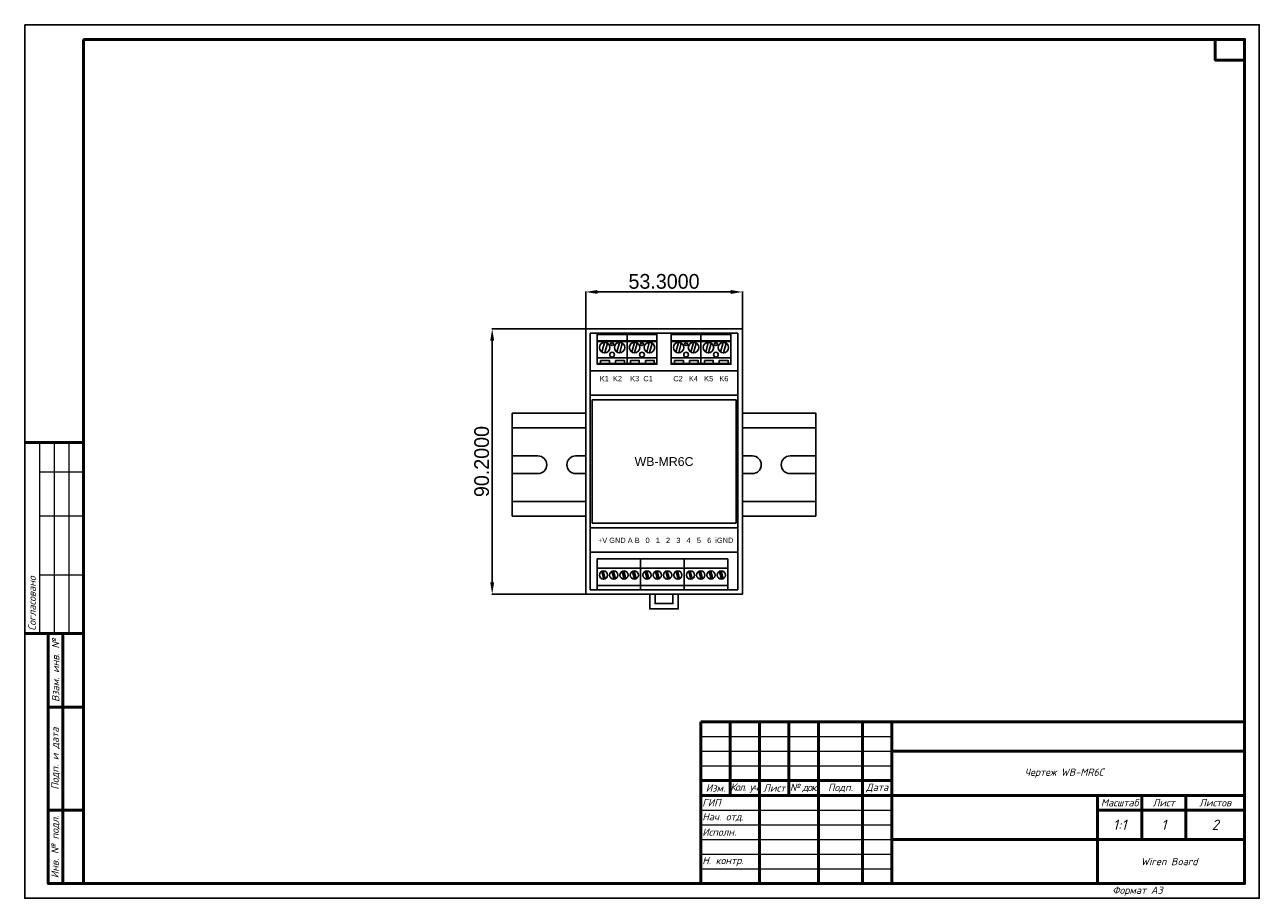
# Model space of a CAD drawing. Header units: millimetres. Extents: x 0 to 860, y 0 to 297.
# Tile 1 of 2: x 0 to 420, y 0 to 297. Entities that reach past the tile are written whole.
import ezdxf
from ezdxf.enums import TextEntityAlignment as Align

# ---------------------------------------------------------------- set-up
doc = ezdxf.new("R2010")
doc.units = ezdxf.units.MM
for name, color, linetype in [('DeviceName', 30, 'Continuous'), ('Layer 1', 71, 'Continuous'), ('Винты', 8, 'Continuous'), ('Клеммники', 125, 'Continuous'), ('Компоненты', 2, 'Continuous')]:
    doc.layers.add(name, color=color, linetype=linetype)
doc.layers.add('DIN-рейка', color=143, linetype='Continuous', plot=False)
doc.layers.add('Размеры', color=253, linetype='Continuous', plot=False)
doc.layers.add('Формат - толстая линия', color=7, linetype='Continuous', lineweight=50)
doc.layers.add('Формат - тонкая линия', color=7, linetype='Continuous', lineweight=20)
doc.styles.add('2.5', font='isocpeui.ttf', dxfattribs={"height": 2.5})
doc.styles.add('3.5', font='isocpeui.ttf', dxfattribs={"height": 3.5})
doc.styles.get("Standard").update_dxf_attribs({"font": 'arial.ttf'})
doc.styles.add('Подписи к клеммникам', font='arial.ttf', dxfattribs={"height": 1.8})
doc.styles.add('размеры', font='g12f13.shx', dxfattribs={"height": 5, "bigfont": '@extfont2.shx'})
doc.dimstyles.new('wb', dxfattribs={"dimtxt": 5, "dimasz": 4, "dimexe": 0.18, "dimexo": 0.0625, "dimgap": 1, "dimtad": 1, "dimdec": 4, "dimzin": 0, "dimdsep": 46, "dimtxsty": 'размеры', "dimcen": 0.09, "dimadec": 0, "dimazin": 0, "dimtfac": 1, "dimtdec": 4, "dimtofl": 0, "dimtmove": 0, "dimatfit": 3, "dimfxl": 1, "dimtolj": 1, "dimtzin": 0, "dimarcsym": 0})

# ---------------------------------------------------------------- blocks, each defined once
blk = doc.blocks.new('Штамп согласования')
at = {"color": 0, "linetype": 'ByBlock', "lineweight": -2, "ltscale": 100}
blk.add_lwpolyline([(-20, 65), (-20, 0)], dxfattribs=at)
at = {"layer": 'Формат - толстая линия', "ltscale": 100}
blk.add_lwpolyline([(-20, 65), (0, 65), (0, 0), (-20, 0)], dxfattribs=at)
at = {"layer": 'Формат - тонкая линия', "ltscale": 100}
for points in [[(-15, 65), (-15, 0)], [(-10, 65), (-10, 0)], [(-5, 65), (-5, 0)], [(-15, 55), (0, 55)], [(-15, 40), (0, 40)], [(-15, 20), (0, 20)]]:
    blk.add_lwpolyline(points, dxfattribs=at)
at = {"color": 0, "linetype": 'ByBlock', "lineweight": -2, "ltscale": 100, "insert": (-17.5, 1), "char_height": 2.5, "width": 65, "attachment_point": 4, "rotation": 90, "style": '2.5'}
blk.add_mtext('Согласовано', dxfattribs=at)
blk = doc.blocks.new('Штамп - основная надпись')
at = {"ltscale": 100}
blk.add_lwpolyline([(0, 55), (0, 0)], dxfattribs=at)
at = {"layer": 'Формат - толстая линия', "ltscale": 100}
blk.add_lwpolyline([(0, 55), (185, 55), (185, 0), (0, 0)], close=True, dxfattribs=at)
for points in [[(10, 55), (10, 30)], [(20, 55), (20, 0)], [(30, 55), (30, 30)], [(40, 55), (40, 0)], [(55, 55), (55, 0)], [(65, 55), (65, 0)], [(65, 45), (185, 45)], [(0, 35), (65, 35)], [(0, 30), (65, 30)], [(65, 30), (185, 30)], [(135, 30), (135, 0)], [(150, 30), (150, 15)], [(165, 30), (165, 15)], [(135, 25), (185, 25)], [(65, 15), (185, 15)]]:
    blk.add_lwpolyline(points, dxfattribs=at)
at = {"layer": 'Формат - тонкая линия', "ltscale": 100}
for points in [[(0, 50), (65, 50)], [(0, 45), (65, 45)], [(0, 40), (65, 40)], [(0, 25), (65, 25)], [(0, 20), (65, 20)], [(0, 15), (65, 15)], [(0, 10), (65, 10)], [(0, 5), (65, 5)]]:
    blk.add_lwpolyline(points, dxfattribs=at)
at = {"color": 0, "linetype": 'ByBlock', "lineweight": -2, "ltscale": 100, "char_height": 2.5, "style": '2.5'}
for s, insert, width, attachment_point in [('Изм.', (5, 32.5), 10, 5), ('{\\T0.75;Кол. уч.}', (15, 32.5), 10, 5), ('Лист', (25, 32.5), 10, 5), ('{\\T0.85;№ док.}', (35, 32.5), 10, 5), ('Подп.', (47.5, 32.5), 15, 5), ('Дата', (60, 32.5), 10, 5), ('ГИП', (0.5, 27.5), 20, 4), ('Масштаб', (142.5, 27.5), 15, 5), ('Лист', (157.5, 27.5), 15, 5), ('Листов', (175, 27.5), 20, 5), ('Нач. отд.', (0.5, 22.5), 20, 4), ('Исполн.', (0.5, 17.5), 20, 4), ('Н. контр.', (0.5, 7.5), 20, 4)]:
    blk.add_mtext(s, dxfattribs=dict(at, insert=insert, width=width, attachment_point=attachment_point))
blk = doc.blocks.new('*U4')
at = {"color": 0, "linetype": 'ByBlock', "lineweight": -2}
blk.add_lwpolyline([(0, 297), (420, 297), (420, 0), (0, 0)], close=True, dxfattribs=at)
at = {"layer": 'Формат - толстая линия'}
blk.add_lwpolyline([(20, 292), (415, 292), (415, 5), (20, 5)], close=True, dxfattribs=at)
at = {"layer": 'Формат - толстая линия', "ltscale": 100}
for points in [[(405, 292), (415, 292), (415, 285), (405, 285)], [(8, 90), (20, 90), (20, 5), (8, 5)]]:
    blk.add_lwpolyline(points, close=True, dxfattribs=at)
for points in [[(13, 90), (13, 5)], [(8, 65), (20, 65)], [(8, 30), (20, 30)]]:
    blk.add_lwpolyline(points, dxfattribs=at)
at = {"ltscale": 100}
for name, p in [('Штамп согласования', (20, 90)), ('Штамп - основная надпись', (230, 5))]:
    blk.add_blockref(name, p, dxfattribs=at)
at = {"color": 0, "linetype": 'ByBlock', "lineweight": -2, "ltscale": 100, "char_height": 2.5, "attachment_point": 5, "rotation": 90, "style": '2.5'}
for s, insert, width in [('Взам. инв. №', (10.5, 77.5), 25), ('Подп. и дата', (10.5, 47.5), 35), ('Инв. № подл.', (10.5, 17.5), 25)]:
    blk.add_mtext(s, dxfattribs=dict(at, insert=insert, width=width))
at = {"color": 0, "linetype": 'ByBlock', "lineweight": -2, "ltscale": 100}
for tag, height, style, p in [('№', 3.5, '3.5', (410, 288.5)), ('ДОКУМЕНТ', 3.5, '3.5', (355, 55)), ('НАИМЕНОВАНИЕ_УСТРОЙСТВА', 2.5, '2.5', (355, 42.5)), ('ВЕРСИЯ', 2.5, '2.5', (330, 27.5)), ('МАСШТАБ', 3.5, '3.5', (372.5, 25)), ('ЛИСТ', 3.5, '3.5', (387.5, 25)), ('ЛИСТОВ', 3.5, '3.5', (405, 25)), ('ИЗОБРАЖЕНИЯ_ЛИСТА', 2.5, '2.5', (330, 12.5)), ('ОРГАНИЗАЦИЯ', 2.5, '2.5', (390, 12.5))]:
    blk.add_attdef(tag, text='', height=height, dxfattribs=dict(at, style=style)).set_placement(p, align=Align.MIDDLE_CENTER)
at = {"color": 0, "linetype": 'ByBlock', "lineweight": -2, "ltscale": 100, "style": '2.5'}
for tag, p in [('ГИП', (250.2, 31.25)), ('НАЧ.ОТД.', (250.2, 26.25)), ('ИСПОЛН.', (250.2, 21.25)), ('Н.КОНТР.', (250.2, 11.25)), ('ФОРМАТ', (370, 1.5))]:
    blk.add_attdef(tag, p, '', height=2.5, dxfattribs=at)
at = {"color": 0, "linetype": 'ByBlock', "lineweight": -2, "ltscale": 100, "style": '2.5', "width": 0.8}
for tag, p in [('ДАТА_1', (290, 32.5)), ('ДАТА_2', (290, 27.5)), ('ДАТА_3', (290, 22.5)), ('ДАТА_4', (290, 12.5))]:
    blk.add_attdef(tag, text='', height=2.5, dxfattribs=at).set_placement(p, align=Align.MIDDLE_CENTER)
blk = doc.blocks.new('*D12')
at = {"layer": 'Defpoints', "color": 0, "transparency": 16777216}
for p in [(53.3, 76.25), (0, 63.7), (53.3, 63.7)]:
    blk.add_point(p, dxfattribs=at)
at = {"layer": 'Размеры', "color": 0, "lineweight": -2, "transparency": 16777216}
for p, q in [((0, 63.76), (0, 76.43)), ((4, 76.25), (49.3, 76.25)), ((53.3, 63.76), (53.3, 76.43))]:
    blk.add_line(p, q, dxfattribs=at)
at = {"layer": 'Размеры', "color": 0, "transparency": 16777216}
for points in [[(4, 76.92), (4, 75.58), (0, 76.25)], [(49.3, 76.92), (49.3, 75.58), (53.3, 76.25)]]:
    blk.add_solid(points, dxfattribs=at)
at = {"layer": 'Размеры', "color": 0, "transparency": 16777216, "insert": (26.65, 79.82), "char_height": 5, "attachment_point": 5, "style": 'размеры'}
blk.add_mtext('\\A1;53.3000', dxfattribs=at)
blk = doc.blocks.new('*D13')
at = {"layer": 'Defpoints', "color": 0, "transparency": 16777216}
for p in [(0, 63.7), (-31.8, -26.5), (0, -26.5)]:
    blk.add_point(p, dxfattribs=at)
at = {"layer": 'Размеры', "color": 0, "lineweight": -2, "transparency": 16777216}
for p, q in [((-0.06, 63.7), (-31.98, 63.7)), ((-31.8, 59.7), (-31.8, -22.5)), ((-0.06, -26.5), (-31.98, -26.5))]:
    blk.add_line(p, q, dxfattribs=at)
at = {"layer": 'Размеры', "color": 0, "transparency": 16777216}
for points in [[(-32.47, 59.7), (-31.14, 59.7), (-31.8, 63.7)], [(-32.47, -22.5), (-31.14, -22.5), (-31.8, -26.5)]]:
    blk.add_solid(points, dxfattribs=at)
at = {"layer": 'Размеры', "color": 0, "transparency": 16777216, "insert": (-35.37, 18.6), "char_height": 5, "attachment_point": 5, "rotation": 90, "style": 'размеры'}
blk.add_mtext('\\A1;90.2000', dxfattribs=at)
blk = doc.blocks.new('*U23')
at = {"layer": 'Винты'}
blk.add_lwpolyline([(0.09, -1.37), (0.61, -1.24), (-0.09, 1.37), (-0.61, 1.24)], close=True, dxfattribs=at)
blk.add_circle((0, 0), 1.4, dxfattribs=at)
blk = doc.blocks.new('*U24')
at = {"layer": 'Клеммники', "color": 0, "linetype": 'ByBlock', "lineweight": -2, "transparency": 16777216}
for p in [(0, 0), (3.5, 0), (7, 0), (10.5, 0)]:
    blk.add_blockref('*U23', p, dxfattribs=at)
blk = doc.blocks.new('15EDGKC-3.5-04P')
at = {"layer": 'Клеммники'}
blk.add_line((0, 10.5), (0, 10.5), dxfattribs=at)
for points in [[(0, 0), (14.8, 0), (14.8, 10.5), (0, 10.5)], [(0, 7.4), (14.8, 7.4), (14.8, 10.5), (0, 10.5)], [(0, 0), (14.8, 0), (14.8, 1.5), (0, 1.5)]]:
    blk.add_lwpolyline(points, close=True, dxfattribs=at)
blk.add_blockref('*U24', (2.15, 5), dxfattribs=at)
blk = doc.blocks.new('*U91')
at = {"layer": 'Винты'}
blk.add_lwpolyline([(-0.05, -1.78), (0.93, -1.51), (0.05, 1.78), (-0.93, 1.51)], close=True, dxfattribs=at)
blk.add_circle((0, 0), 1.78, dxfattribs=at)
blk = doc.blocks.new('*U92')
at = {"layer": 'Винты', "color": 0, "linetype": 'ByBlock', "lineweight": -2, "transparency": 16777216}
for p in [(0, 0), (5.08, 0)]:
    blk.add_blockref('*U91', p, dxfattribs=at)
blk = doc.blocks.new('*U93')
at = {"layer": 'Клеммники'}
blk.add_circle((0, 0), 0.81, dxfattribs=at)
blk = doc.blocks.new('*U94')
at = {"layer": 'Клеммники', "color": 0, "linetype": 'ByBlock', "lineweight": -2, "transparency": 16777216}
blk.add_blockref('*U93', (0, 0), dxfattribs=at)
blk = doc.blocks.new('*U95')
at = {"layer": 'Клеммники'}
blk.add_circle((0, 0), 0.5, dxfattribs=at)
blk = doc.blocks.new('*U96')
at = {"layer": 'Клеммники', "color": 0, "linetype": 'ByBlock', "lineweight": -2, "transparency": 16777216}
blk.add_blockref('*U95', (0, 0), dxfattribs=at)
blk = doc.blocks.new('*U97')
at = {"layer": 'Клеммники'}
blk.add_lwpolyline([(-1.51, -0.63), (1.51, -0.63), (1.51, 0.63), (-1.51, 0.63)], close=True, dxfattribs=at)
blk = doc.blocks.new('*U98')
at = {"layer": 'Клеммники', "color": 0, "linetype": 'ByBlock', "lineweight": -2, "transparency": 16777216}
for p in [(0, 0), (5.08, 0)]:
    blk.add_blockref('*U97', p, dxfattribs=at)
blk = doc.blocks.new('DG129-5.08-02P')
at = {"layer": 'Клеммники'}
for points in [[(0, 10.5), (10.16, 10.5), (10.16, 8.38), (0, 8.38)], [(0, 0), (10.16, 0), (10.16, 10.5), (0, 10.5)], [(0, 10.5), (10.16, 10.5), (10.16, 10.28), (0, 10.28)], [(0, 0), (10.16, 0), (10.16, 2.76), (0, 2.76)], [(0, 0), (10.16, 0), (10.16, 2.52), (0, 2.52)], [(0, 0), (10.16, 0), (10.16, 0.45), (0, 0.45)]]:
    blk.add_lwpolyline(points, close=True, dxfattribs=at)
at = {"layer": 'Винты'}
blk.add_blockref('*U92', (2.54, 4.87), dxfattribs=at)
at = {"layer": 'Клеммники'}
for name, p in [('*U98', (2.65, 9.87)), ('*U94', (5.08, 7.27)), ('*U96', (5.08, 3.7))]:
    blk.add_blockref(name, p, dxfattribs=at)
blk = doc.blocks.new('*U11')
at = {"layer": 'DIN-рейка'}
for p, q in [((23.6, -28.3), (23.6, -26.5)), ((29.7, -28.3), (29.7, -26.5))]:
    blk.add_line(p, q, dxfattribs=at)
for points in [[(-25, 0), (0, 0), (0, 35), (-25, 35)], [(-25, 30), (0, 30), (0, 35), (-25, 35)], [(78.3, 0), (53.3, 0), (53.3, 35), (78.3, 35)], [(78.3, 30), (53.3, 30), (53.3, 35), (78.3, 35)], [(-25, 0), (0, 0), (0, 5), (-25, 5)], [(78.3, 0), (53.3, 0), (53.3, 5), (78.3, 5)]]:
    blk.add_lwpolyline(points, close=True, dxfattribs=at)
for points in [[(-16.23259, 20.5), (-25, 20.5), (-25, 14.5), (-16.23259, 14.5)], [(-3.41592, 20.5), (0, 20.5), (0, 14.5), (-3.41592, 14.5)], [(56.71592, 20.5), (53.3, 20.5), (53.3, 14.5), (56.71592, 14.5)], [(69.53259, 20.5), (78.3, 20.5), (78.3, 14.5), (69.53259, 14.5)], [(23.6, -26.5), (21.8, -26.5), (21.8, -31.5), (31.5, -31.5), (31.5, -26.5), (29.7, -26.5)], [(23.6, -28.3), (23.6, -29.7), (29.7, -29.7), (29.7, -28.3)]]:
    blk.add_lwpolyline(points, dxfattribs=at)
for centre, start, end in [((-16.23259, 17.5), 270, 90), ((-3.41592, 17.5), 90, 270), ((56.71592, 17.5), 270, 90), ((69.53259, 17.5), 90, 270)]:
    blk.add_arc(centre, 3, start, end, dxfattribs=at)
at = {"layer": 'Layer 1'}
for p, q in [((53.3, 63.7), (0, 63.7)), ((0, 63.7), (0, -26.5)), ((53.3, -26.5), (53.3, 63.7)), ((51.8, 62.2), (1.5, 62.2)), ((1.5, 62.2), (1.5, -25)), ((51.8, -25), (51.8, 62.2)), ((51.8, 49.41), (1.5, 49.41)), ((53.3, -12.21), (53.3, 49.41)), ((51.8, 41.17), (1.5, 41.17)), ((51.15, 39.55), (2.15, 39.55)), ((2.15, 39.55), (2.15, -2.35)), ((51.15, -2.35), (51.15, 39.55)), ((1.5, -3.97), (51.8, -3.97)), ((2.15, -2.35), (51.15, -2.35)), ((53.3, -3.97), (53.3, -3.97)), ((1.5, -12.21), (51.8, -12.21)), ((1.5, -25), (51.8, -25)), ((0, -26.5), (53.3, -26.5))]:
    blk.add_line(p, q, dxfattribs=at)
blk.add_lwpolyline([(0, 41.17), (0, 41.17), (0, -3.97)], dxfattribs=at)
at = {"layer": 'DeviceName'}
blk.add_attdef('DEVICENAME', text='', height=3, dxfattribs=at).set_placement((26.65, 18.6), align=Align.MIDDLE_CENTER)
at = {"layer": 'Размеры'}
dim = blk.add_linear_dim(base=(53.3, 76.24912), p1=(0, 63.7), p2=(53.3, 63.7), dimstyle='wb', dxfattribs=at)
dim.commit()
dim.dimension.update_dxf_attribs({"geometry": '*D12', "text_midpoint": (26.65, 79.81747)})
dim = blk.add_linear_dim(base=(-31.80358, -26.5), p1=(0, 63.7), p2=(0, -26.5), angle=90, dimstyle='wb', dxfattribs=at)
dim.commit()
dim.dimension.update_dxf_attribs({"geometry": '*D13', "text_midpoint": (-35.36756, 18.6)})

msp = doc.modelspace()

# ---------------------------------------------------------------- block references
ref = msp.add_blockref('*U4', (0.1, 0))
ref.add_attrib('ОБЪЕКТ_СТРОИТЕЛЬСТВА_001', 'Чертеж WB-MR6С', (340.28, 41.62), dxfattribs={"color": 0, "linetype": 'ByBlock', "lineweight": -2, "ltscale": 100, "height": 2.5, "style": '2.5'})
ref.add_attrib('ОРГАНИЗАЦИЯ_001', 'Wiren Board', (379.79, 11.25), dxfattribs={"color": 0, "linetype": 'ByBlock', "lineweight": -2, "ltscale": 100, "height": 2.5, "style": '2.5'})
ref.add_attrib('СТАДИЯ', '1:1', dxfattribs={"color": 0, "linetype": 'ByBlock', "lineweight": -2, "ltscale": 100, "height": 3.5, "style": '3.5'}).set_placement((372.6, 25), align=Align.MIDDLE_CENTER)
ref.add_attrib('ЛИСТ', '1', dxfattribs={"color": 0, "linetype": 'ByBlock', "lineweight": -2, "ltscale": 100, "height": 3.5, "style": '3.5'}).set_placement((387.6, 25), align=Align.MIDDLE_CENTER)
ref.add_attrib('ЛИСТОВ', '2', dxfattribs={"color": 0, "linetype": 'ByBlock', "lineweight": -2, "ltscale": 100, "height": 3.5, "style": '3.5'}).set_placement((405.1, 25), align=Align.MIDDLE_CENTER)
ref.add_attrib('ФОРМАТ', 'Формат A3', (370.1, 1.5), dxfattribs={"color": 0, "linetype": 'ByBlock', "lineweight": -2, "ltscale": 100, "height": 2.5, "style": '2.5'})
at = {"layer": 'Клеммники', "xscale": -1, "rotation": 180}
for p in [(194.85, 192.09), (205.01, 192.09), (220, 192.09), (230.16, 192.09)]:
    msp.add_blockref('DG129-5.08-02P', p, dxfattribs=at)
at = {"layer": 'Клеммники'}
for p in [(194.84, 104.89), (209.64, 104.89), (224.44, 104.89)]:
    msp.add_blockref('15EDGKC-3.5-04P', p, dxfattribs=at)
at = {"layer": 'Компоненты'}
msp.add_blockref('*U11', (190.94, 129.89), dxfattribs=at).add_auto_attribs({'DEVICENAME': 'WB-MR6С'})

# ---------------------------------------------------------------- texts
at = {"style": 'Подписи к клеммникам'}
for s, p in [('K1  K2    K3  C1          C2   K4   K5   K6 ', (195.74, 175.78)), ('+V GND A B', (195.12, 120.79)), ('0   1   2   3   4   5   6  iGND', (211.28, 120.79))]:
    msp.add_text(s, height=1.8, dxfattribs=at).set_placement(p)

doc.saveas('drawing.dxf')
